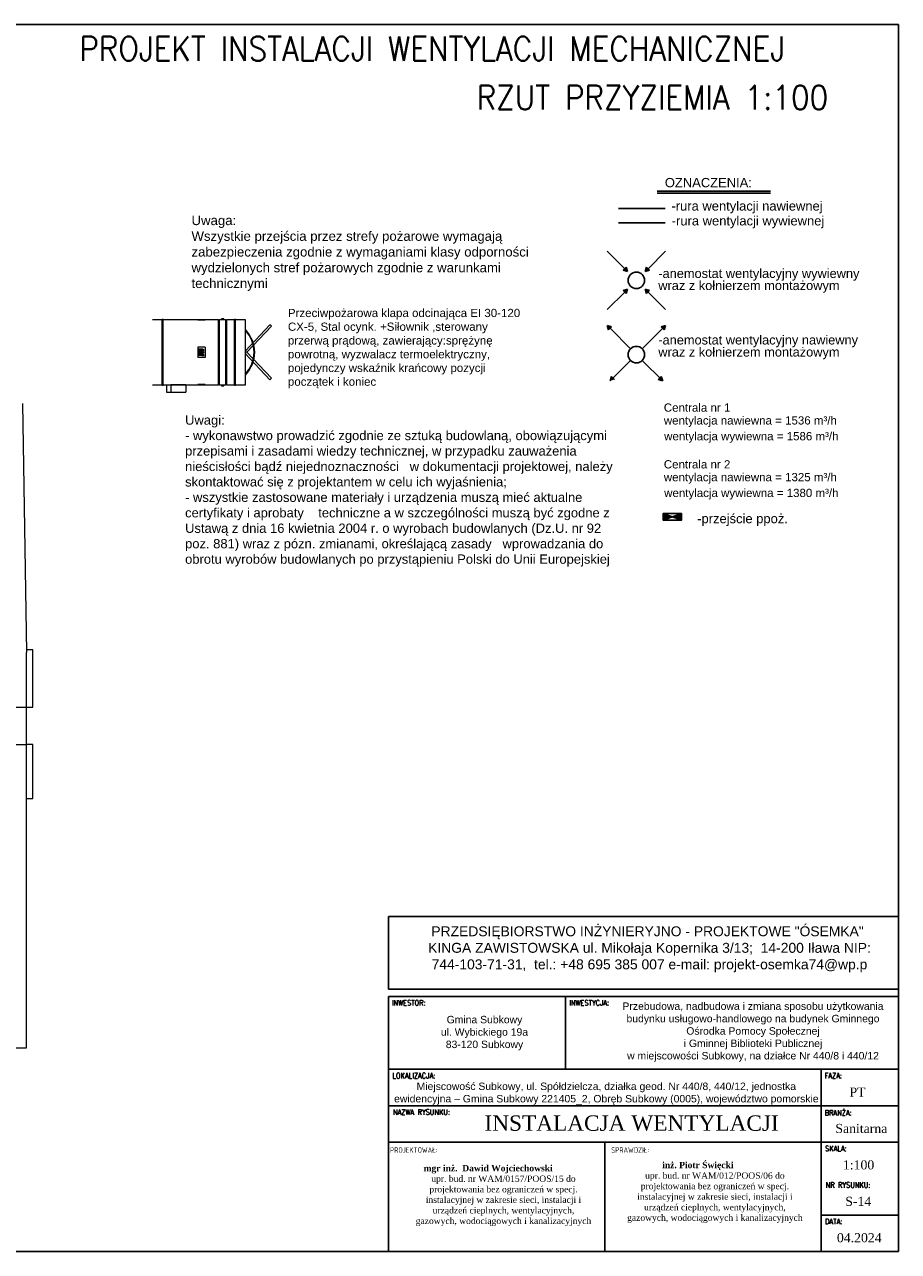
# Model space of a CAD drawing. Extents: x 280060 to 689961, y 120405 to 160329.
# Tile 9 of 85: x 660002 to 662117, y 145019 to 147989. Entities that reach past the tile are written whole.
import ezdxf

# ---------------------------------------------------------------- set-up
doc = ezdxf.new("R2010")
doc.units = 0
doc.header["$MEASUREMENT"] = 0
for name, color, linetype, lineweight in [('KAM-pro Biała Zarys', 7, 'CONTINUOUS', 9), ('KAM-pro Opis Sanitarny', 7, 'CONTINUOUS', 18), ('KAM-pro Opis Wentylacji', 7, 'CONTINUOUS', 5), ('KAM-pro Podkład Sanitarny', 253, 'CONTINUOUS', 25), ('KAM-pro Wentylacja Nawiew', 1, 'CONTINUOUS', 30), ('KAM-pro Wentylacja Wywiew', 161, 'CONTINUOUS', 30)]:
    doc.layers.add(name, color=color, linetype=linetype, lineweight=lineweight)
doc.styles.add('damian', font='arial.ttf')
doc.styles.add('GRUBA', font='times.ttf')
doc.styles.add('KomProjekt', font='arial.ttf')
doc.styles.add('moj', font='romans.shx', dxfattribs={"width": 0.9, "height": 10})
doc.styles.add('Tabelka', font='times.ttf', dxfattribs={"width": 0.8})

msp = doc.modelspace()

# ---------------------------------------------------------------- hatches: boundary and pattern name
at = {"layer": 'KAM-pro Biała Zarys', "lineweight": 25}
h = msp.add_hatch(color=1, dxfattribs=at)
h.dxf.hatch_style = 1
h.paths.add_polyline_path([(661546.8, 146805.5), (661546.8, 146789.7), (661569.3, 146797.6)])
h = msp.add_hatch(color=1, dxfattribs=at)
h.dxf.hatch_style = 1
h.paths.add_polyline_path([(661569.3, 146797.6), (661591.7, 146789.7), (661591.7, 146805.5)])
at = {"layer": 'KAM-pro Wentylacja Nawiew', "lineweight": 25}
for points in [[(661422.2, 147257.4), (661415.2, 147250.3), (661411.6, 147260.9)], [(661549.5, 147250.3), (661542.4, 147257.4), (661553.1, 147260.9)], [(661422.2, 147137.2), (661418.7, 147126.6), (661429.3, 147130.1)], [(661535.4, 147130.1), (661546, 147126.6), (661542.4, 147137.2)]]:
    msp.add_hatch(color=256, dxfattribs=at).paths.add_polyline_path(points)
at = {"layer": 'KAM-pro Wentylacja Wywiew', "lineweight": 25}
for points in [[(661450.5, 147394.6), (661461.1, 147391.1), (661457.6, 147401.7)], [(661507.1, 147401.7), (661503.6, 147391.1), (661514.2, 147394.6)], [(661457.6, 147338.1), (661461.1, 147348.7), (661450.5, 147345.1)], [(661514.2, 147345.1), (661503.6, 147348.7), (661507.1, 147338.1)]]:
    msp.add_hatch(color=256, dxfattribs=at).paths.add_polyline_path(points)

# ---------------------------------------------------------------- linework, layer by layer
at = {"layer": 'KAM-pro Biała Zarys', "lineweight": 30}
for p, q in [((662116.5, 145830.4), (660882.1, 145830.4)), ((660882.1, 145830.4), (660882.1, 145654)), ((662116.5, 145830.4), (662116.5, 145654)), ((660882.1, 145654), (662116.5, 145654)), ((662116.5, 145636.4), (660882.1, 145636.4)), ((660882.1, 145636.4), (660882.1, 145019.2)), ((662116.5, 145019.2), (662116.5, 145636.4)), ((660882.1, 145019.2), (662116.5, 145019.2))]:
    msp.add_line(p, q, dxfattribs=at)
at = {"layer": 'KAM-pro Biała Zarys', "lineweight": 25}
for p, q in [((661310.7, 145636.4), (661310.7, 145460.1)), ((660882.1, 145460.1), (662116.5, 145460.1)), ((661929.3, 145019.2), (661929.3, 145460.1)), ((660882.1, 145371.9), (662116.5, 145371.9)), ((660882.1, 145283.7), (661929.3, 145283.7)), ((661405.7, 145283.7), (661405.7, 145019.2)), ((661929.3, 145283.7), (662116.5, 145283.7)), ((661929.3, 145107.4), (662116.5, 145107.4))]:
    msp.add_line(p, q, dxfattribs=at)
msp.add_lwpolyline([(655816.5, 147989.2), (662116.5, 147989.2), (662116.5, 145019.2), (655816.5, 145019.2)], close=True, dxfattribs=at)
msp.add_lwpolyline([(661546.8, 146805.5), (661546.8, 146789.7), (661591.7, 146789.7), (661591.7, 146805.5), (661546.8, 146805.5), (661591.7, 146789.7), (661591.7, 146805.5), (661546.8, 146789.7)], dxfattribs=at)
at = {"layer": 'KAM-pro Opis Sanitarny', "lineweight": 25}
for p, q in [((661806.8, 147586.1), (661532.4, 147586.1)), ((661806.8, 147581.1), (661532.4, 147581.1))]:
    msp.add_line(p, q, dxfattribs=at)
at = {"layer": 'KAM-pro Opis Wentylacji'}
for p, q in [((660334.8, 147274.5), (660311.1, 147274.5)), ((660337.3, 147275.2), (660334.8, 147275.2)), ((660334.8, 147275.2), (660334.8, 147274.5)), ((660334.8, 147195.8), (660334.8, 147274.5)), ((660337.3, 147195.8), (660337.3, 147275.2)), ((660471.3, 147274.5), (660337.3, 147274.5)), ((660421.1, 147274.5), (660421.1, 147273.6)), ((660438.6, 147273.6), (660421.1, 147273.6)), ((660432, 147274.5), (660423.3, 147274.5)), ((660423.3, 147274.4), (660423.3, 147274.2)), ((660432, 147274.4), (660423.3, 147274.4)), ((660432, 147274.2), (660423.3, 147274.2)), ((660432, 147274.5), (660436.4, 147274.3)), ((660432, 147274.5), (660436.4, 147274.5)), ((660432, 147274.1), (660436.4, 147274.3)), ((660432, 147274.1), (660432, 147274.2)), ((660438.6, 147274.5), (660438.6, 147273.6)), ((660471.3, 147195.8), (660471.3, 147274.5)), ((660473.8, 147273.9), (660471.3, 147273.9)), ((660488.8, 147274.5), (660473.8, 147274.5)), ((660473.8, 147274.5), (660473.8, 147273.9)), ((660473.8, 147195.8), (660473.8, 147273.9)), ((660483.6, 147276.5), (660478.6, 147276.5)), ((660478.6, 147276.5), (660478.6, 147274.5)), ((660483.6, 147274.5), (660483.6, 147276.5)), ((660488.8, 147195.8), (660488.8, 147274.5)), ((660491.3, 147273.9), (660488.8, 147273.9)), ((660509.8, 147274.5), (660491.3, 147274.5)), ((660491.3, 147274.5), (660491.3, 147273.9)), ((660491.3, 147195.8), (660491.3, 147273.9)), ((660512.3, 147275.2), (660509.8, 147275.2)), ((660509.8, 147275.2), (660509.8, 147274.5)), ((660509.8, 147195.8), (660509.8, 147274.5)), ((660512.3, 147195.8), (660512.3, 147275.2)), ((660536.1, 147274.5), (660512.3, 147274.5)), ((660536.1, 147117), (660536.1, 147274.5)), ((660334.8, 147117), (660334.8, 147195.8)), ((660337.3, 147116.4), (660337.3, 147195.8)), ((660438.6, 147208.2), (660421.1, 147208.2)), ((660421.1, 147208.2), (660421.1, 147183.3)), ((660423.3, 147203.5), (660423.3, 147200.5)), ((660432, 147203.5), (660423.3, 147203.5)), ((660432, 147200.5), (660423.3, 147200.5)), ((660423.3, 147197.3), (660423.3, 147194.3)), ((660432, 147197.3), (660423.3, 147197.3)), ((660432, 147194.3), (660423.3, 147194.3)), ((660432, 147204.5), (660436.4, 147202)), ((660432, 147199.5), (660436.4, 147202)), ((660432, 147199.5), (660432, 147200.5)), ((660432, 147198.3), (660436.4, 147195.8)), ((660432, 147193.3), (660436.4, 147195.8)), ((660432, 147193.3), (660432, 147194.3)), ((660438.6, 147208.2), (660438.6, 147183.3)), ((660471.3, 147117), (660471.3, 147195.8)), ((660473.8, 147117.7), (660473.8, 147195.8)), ((660488.8, 147117), (660488.8, 147195.8)), ((660491.3, 147117.7), (660491.3, 147195.8)), ((660509.8, 147117), (660509.8, 147195.8)), ((660512.3, 147116.4), (660512.3, 147195.8)), ((660438.6, 147183.3), (660421.1, 147183.3)), ((660423.3, 147191), (660423.3, 147188.1)), ((660432, 147191), (660423.3, 147191)), ((660432, 147188.1), (660423.3, 147188.1)), ((660432, 147192), (660436.4, 147189.5)), ((660432, 147187.1), (660436.4, 147189.5)), ((660432, 147187.1), (660432, 147188.1)), ((660311.1, 147117), (660334.8, 147117)), ((660334.8, 147117), (660334.8, 147116.4)), ((660334.8, 147116.4), (660337.3, 147116.4)), ((660337.3, 147117), (660366.6, 147117)), ((660345.3, 147117), (660345.3, 147099.5)), ((660345.3, 147117), (660355.3, 147117)), ((660391.8, 147117), (660355.3, 147117)), ((660355.3, 147117), (660355.3, 147099.5)), ((660366.6, 147117), (660370.6, 147117)), ((660370.6, 147117), (660471.3, 147117)), ((660391.8, 147117), (660391.8, 147099.5)), ((660438.6, 147118), (660421.1, 147118)), ((660421.1, 147118), (660421.1, 147117)), ((660423.3, 147117.2), (660423.3, 147117.4)), ((660432, 147117.4), (660423.3, 147117.4)), ((660432, 147117.2), (660423.3, 147117.2)), ((660432, 147117), (660423.3, 147117)), ((660432, 147117), (660423.3, 147117)), ((660432, 147117.5), (660432, 147117.4)), ((660432, 147117.5), (660436.4, 147117.3)), ((660432, 147117.1), (660436.4, 147117.3)), ((660432, 147117), (660436.4, 147117)), ((660432, 147117), (660436.4, 147117)), ((660438.6, 147118), (660438.6, 147117)), ((660471.3, 147117.7), (660473.8, 147117.7)), ((660473.8, 147117.7), (660473.8, 147117)), ((660473.8, 147117), (660488.8, 147117)), ((660478.6, 147117), (660478.6, 147115)), ((660478.6, 147115), (660483.6, 147115)), ((660483.6, 147115), (660483.6, 147117)), ((660488.8, 147117.7), (660491.3, 147117.7)), ((660491.3, 147117.7), (660491.3, 147117)), ((660491.3, 147117), (660509.8, 147117)), ((660509.8, 147117), (660509.8, 147116.4)), ((660509.8, 147116.4), (660512.3, 147116.4)), ((660512.3, 147117), (660536.1, 147117)), ((660345.3, 147099.5), (660355.3, 147099.5)), ((660345.3, 147099.5), (660345.3, 147099.5)), ((660355.3, 147099.5), (660381.8, 147099.5)), ((660355.3, 147099.5), (660355.3, 147099.5)), ((660355.3, 147099.5), (660355.3, 147099.5)), ((660381.8, 147099.5), (660391.8, 147099.5)), ((660381.8, 147099.5), (660381.8, 147099.5)), ((660391.8, 147099.5), (660391.8, 147099.5))]:
    msp.add_line(p, q, dxfattribs=at)
msp.add_lwpolyline([(660536.1, 147192.3), (660595.6, 147129.3), (660599.1, 147132.8), (660539.6, 147195.8), (660599.1, 147258.8), (660595.6, 147262.3), (660536.1, 147199.3)], close=True, dxfattribs=at)
for points in [[(660558.3, 147195.8), (660556.9, 147210.7), (660552.6, 147225.1), (660545.5, 147238.4), (660536.1, 147250)], [(660536.1, 147250), (660545.5, 147238.4), (660552.6, 147225.1), (660556.9, 147210.7), (660558.3, 147195.8)], [(660557.1, 147195.8), (660555.7, 147210.2), (660551.6, 147224), (660545, 147236.9), (660536.1, 147248.2)], [(660536.1, 147248.2), (660545, 147236.9), (660551.6, 147224), (660555.7, 147210.2), (660557.1, 147195.8)], [(660536.1, 147143.3), (660545, 147154.7), (660551.6, 147167.5), (660555.7, 147181.4), (660557.1, 147195.8)], [(660536.1, 147141.5), (660545.5, 147153.2), (660552.6, 147166.5), (660556.9, 147180.9), (660558.3, 147195.8)], [(660557.1, 147195.8), (660555.7, 147181.4), (660551.6, 147167.5), (660545, 147154.7), (660536.1, 147143.3)], [(660558.3, 147195.8), (660556.9, 147180.9), (660552.6, 147166.5), (660545.5, 147153.2), (660536.1, 147141.5)]]:
    msp.add_lwpolyline(points, dxfattribs=at)
at = {"layer": 'KAM-pro Podkład Sanitarny', "lineweight": 20, "ltscale": 13}
for p, q in [((659996.7, 147071.8), (660006.7, 146468.8)), ((660021.7, 146475.8), (660006.7, 146475.8)), ((660006.7, 146336.8), (660006.7, 146468.8)), ((660021.7, 146336.8), (660021.5, 146475.8)), ((659946.7, 146336.8), (660006.7, 146336.8)), ((660006.7, 146246.8), (660006.7, 146336.8)), ((660006.7, 146246.8), (660006.7, 146336.8)), ((660006.7, 146336.8), (660021.7, 146336.8)), ((659946.7, 146246.8), (660006.7, 146246.8)), ((660006.7, 145511.8), (660006.7, 146246.8)), ((660021.7, 146246.8), (660006.7, 146246.8)), ((660021.7, 146115.8), (660021.7, 146246.8)), ((660006.7, 146115.8), (660021.7, 146115.8)), ((659886.7, 145511.8), (660006.7, 145511.8))]:
    msp.add_line(p, q, dxfattribs=at)
at = {"layer": 'KAM-pro Wentylacja Nawiew'}
msp.add_line((661551.8, 147543.5), (661439.1, 147543.5), dxfattribs=at)
at = {"layer": 'KAM-pro Wentylacja Nawiew', "lineweight": 25}
for p, q in [((661422.2, 147257.4), (661411.6, 147260.9)), ((661415.2, 147250.3), (661411.6, 147260.9)), ((661415.2, 147250.3), (661422.2, 147257.4)), ((661468.2, 147204.4), (661418.7, 147253.9)), ((661496.5, 147204.4), (661546, 147253.9)), ((661542.4, 147257.4), (661553.1, 147260.9)), ((661542.4, 147257.4), (661549.5, 147250.3)), ((661549.5, 147250.3), (661553.1, 147260.9)), ((661468.2, 147176.1), (661418.7, 147126.6)), ((661496.5, 147176.1), (661546, 147126.6)), ((661418.7, 147126.6), (661422.2, 147137.2)), ((661422.2, 147137.2), (661429.3, 147130.1)), ((661535.4, 147130.1), (661542.4, 147137.2)), ((661546, 147126.6), (661542.4, 147137.2)), ((661546, 147126.6), (661535.4, 147130.1))]:
    msp.add_line(p, q, dxfattribs=at)
at = {"layer": 'KAM-pro Wentylacja Nawiew'}
msp.add_circle((661482.3, 147190.2), 20, dxfattribs=at)
at = {"layer": 'KAM-pro Wentylacja Wywiew'}
msp.add_line((661551.8, 147509.1), (661439.1, 147509.1), dxfattribs=at)
at = {"layer": 'KAM-pro Wentylacja Wywiew', "lineweight": 25}
for p, q in [((661454.1, 147398.2), (661411.6, 147440.6)), ((661510.6, 147398.2), (661553.1, 147440.6)), ((661450.5, 147394.6), (661457.6, 147401.7)), ((661461.1, 147391.1), (661457.6, 147401.7)), ((661503.6, 147391.1), (661507.1, 147401.7)), ((661507.1, 147401.7), (661514.2, 147394.6)), ((661461.1, 147391.1), (661450.5, 147394.6)), ((661503.6, 147391.1), (661514.2, 147394.6)), ((661461.1, 147348.7), (661450.5, 147345.1)), ((661450.5, 147345.1), (661457.6, 147338.1)), ((661461.1, 147348.7), (661457.6, 147338.1)), ((661503.6, 147348.7), (661507.1, 147338.1)), ((661503.6, 147348.7), (661514.2, 147345.1)), ((661507.1, 147338.1), (661514.2, 147345.1)), ((661454.1, 147341.6), (661411.6, 147299.2)), ((661510.6, 147341.6), (661553.1, 147299.2))]:
    msp.add_line(p, q, dxfattribs=at)
at = {"layer": 'KAM-pro Wentylacja Wywiew'}
msp.add_circle((661482.3, 147369.9), 20, dxfattribs=at)

# ---------------------------------------------------------------- texts
at = {"layer": 'KAM-pro Biała Zarys', "color": 1, "lineweight": 25, "style": 'moj', "width": 0.9}
for s, p in [('PROJEKT INSTALACJI WENTYLACJI MECHANICZNEJ', (660134.3, 147901.6)), ('RZUT PRZYZIEMIA 1:100', (661095.8, 147783.5))]:
    msp.add_text(s, height=58.343, dxfattribs=at).set_placement(p)
at = {"layer": 'KAM-pro Biała Zarys', "lineweight": 20, "style": 'GRUBA'}
msp.add_text('INSTALACJA WENTYLACJI', height=37.305, dxfattribs=at).set_placement((661114.7, 145311.3))
at = {"layer": 'KAM-pro Biała Zarys', "lineweight": 25, "insert": (660405.7, 147435.5), "char_height": 22.8514, "width": 855.945, "attachment_point": 4, "rotation": 360, "style": 'damian'}
msp.add_mtext('Uwaga:\\PWszystkie przejścia przez strefy pożarowe wymagają zabezpieczenia zgodnie z wymaganiami klasy odporności wydzielonych stref pożarowych zgodnie z warunkami technicznymi', dxfattribs=at)
at = {"layer": 'KAM-pro Biała Zarys', "lineweight": 25, "attachment_point": 5}
for s, insert, char_height, width, style in [('PRZEDSIĘBIORSTWO INŻYNIERYJNO - PROJEKTOWE "ÓSEMKA"  KINGA ZAWISTOWSKA ul. Mikołaja Kopernika 3/13;  14-200 Iława NIP: 744-103-71-31,  tel.: +48 695 385 007 e-mail: projekt-osemka74@wp.p', (661514, 145750.6), 24, 1112.605, 'KomProjekt'), ('\\pt198.39;{\\Fromans|c238;INWESTOR:}', (660931.4, 145621), 13.226, 80.865, 'Tabelka'), ('\\pt198.39;{\\Fromans|c238;INWESTYCJA:}', (661368.1, 145621), 13.226, 97.183, 'Tabelka'), ('\\A1;Przebudowa, nadbudowa i zmiana sposobu użytkowania budynku usługowo-handlowego na budynek Gminnego Ośrodka Pomocy Społecznej ^Ji Gminnej Biblioteki Publicznej \\Pw miejscowości Subkowy, na działce Nr 440/8 i 440/12', (661764.5, 145550.3), 18, 693.049, 'KomProjekt'), ('Gmina Subkowy\\Pul. Wybickiego 19a\\P83-120 Subkowy', (661114.7, 145547.8), 18, 357.226, 'KomProjekt'), ('\\pt198.39;{\\Fromans|c238;LOKALIZACJA:}', (660943.8, 145444.6), 13.226, 105.801, 'Tabelka'), ('Miejscowość Subkowy, ul. Spółdzielcza, działka geod. Nr 440/8, 440/12, jednostka ewidencyjna – Gmina Subkowy 221405_2, Obręb Subkowy (0005), województwo pomorskie', (661409.6, 145401.3), 18, 1052.831, 'KomProjekt'), ('\\pt198.39;{\\Fromans|c238;FAZA:}', (661958.9, 145444.6), 13.226, 41.576, 'Tabelka'), ('\\pt330.64;{\\W1;PT}', (662017.5, 145405), 22.043, 76.108, 'Tabelka'), ('\\pt198.39;{\\Fromans|c238;NAZWA RYSUNKU:}', (660962.2, 145356.5), 13.226, 142.635, 'Tabelka'), ('\\pt112.5;{\\Fromans|c238;BRANŻA:}', (661970.8, 145354.9), 13.226, 65.349, 'Tabelka'), ('\\pt330.64;{\\W1;Sanitarna}', (662026.7, 145316.8), 22.043, 105.552, 'Tabelka'), ('\\pt198.39;{\\Fromans|c238;PROJEKTOWAŁ:}', (660943.6, 145264.7), 13.226, 105.326, 'Tabelka'), ('\\pt198.39;{\\Fromans|c238;SPRAWDZIŁ:}', (661467.2, 145264.7), 13.226, 105.326, 'Tabelka'), ('\\pt198.39;{\\Fromans|c238;SKALA:}', (661965.1, 145268.3), 13.226, 53.958, 'Tabelka'), ('\\pi-74.314;{\\fTimes New Roman|b1|i0|c238|p18;mgr inż.  Dawid Wojciechowski\\fTimes New Roman|b0|i0|c238|p18;\\P\\pi0;upr. bud. nr WAM/0157/POOS/15 do \\Pprojektowania bez ograniczeń w specj. \\Pinstalacyjnej w zakresie sieci, instalacji i \\Purządzeń cieplnych, wentylacyjnych, \\Pgazowych, wodociągowych i kanalizacyjnych}', (661160.7, 145154.6), 15.3, 421.876, 'KomProjekt'), ('\\pi-82.57;{\\fTimes New Roman|b1|i0|c238|p18;inż. Piotr Święcki\\fTimes New Roman|b0|i0|c238|p18;\\P\\pi0;upr. bud. nr WAM/012/POOS/06 do \\Pprojektowania bez ograniczeń w specj. \\Pinstalacyjnej w zakresie sieci, instalacji i \\Purządzeń cieplnych, wentylacyjnych, \\Pgazowych, wodociągowych i kanalizacyjnych}', (661672.3, 145162.2), 15.3, 421.876, 'KomProjekt'), ('\\pt330.64;{\\W1;1:100}', (662020, 145228.6), 22.043, 89.072, 'Tabelka'), ('\\pt198.39;{\\Fromans|c238;NR RYSUNKU:}', (661994.6, 145180.1), 13.226, 112.882, 'Tabelka'), ('\\pt330.64;{\\W1;S-14}', (662019.2, 145140.4), 22.043, 89.072, 'Tabelka'), ('\\pt198.39;{\\Fromans|c238;DATA:}', (661959.8, 145091.9), 13.226, 43.36, 'Tabelka'), ('\\pt330.64;{\\W1;04.2024}', (662021.7, 145052.3), 22.043, 137.586, 'Tabelka')]:
    msp.add_mtext(s, dxfattribs=dict(at, insert=insert, char_height=char_height, width=width, style=style))
at = {"layer": 'KAM-pro Opis Sanitarny', "lineweight": 25, "style": 'damian'}
for s, height, p in [('OZNACZENIA:', 22.436, (661551.2, 147595.4)), ('-rura wentylacji nawiewnej', 22.436, (661567.2, 147538.8)), ('-rura wentylacji wywiewnej', 22.436, (661567.8, 147502.9)), ('wraz z kołnierzem montażowym ', 22.159, (661535.3, 147346.5)), ('-anemostat wentylacyjny wywiewny ', 22.159, (661535.3, 147375.7)), ('-anemostat wentylacyjny nawiewny', 22.159, (661535.3, 147214.7)), ('wraz z kołnierzem montażowym ', 22.159, (661535.3, 147185.5)), ('-przejście ppoż.', 22.436, (661629.5, 146782))]:
    msp.add_text(s, height=height, rotation=360, dxfattribs=at).set_placement(p)
at = {"layer": 'KAM-pro Opis Sanitarny', "lineweight": 25, "attachment_point": 1, "rotation": 360, "style": 'damian'}
for s, insert, char_height, width in [('Przeciwpożarowa klapa odcinająca EI 30-120\\PCX-5, Stal ocynk. +Siłownik ,sterowany przerwą prądową, zawierający:sprężynę powrotną, wyzwalacz termoelektryczny, pojedynczy wskaźnik krańcowy pozycji początek i koniec', (660639, 147301), 19.943, 577.46), ('wentylacja nawiewna = 1536 m³/h', (661548.7, 147040.9), 19.943, 432.718), ('Centrala nr 1', (661548.7, 147071.9), 19.943, 179.747), ('Uwagi: \\P- wykonawstwo prowadzić zgodnie ze sztuką budowlaną, obowiązującymi przepisami i zasadami wiedzy technicznej, w przypadku zauważenia nieścisłości bądź niejednoznaczności   w dokumentacji projektowej, należy skontaktować się z projektantem w celu ich wyjaśnienia; \\P- wszystkie zastosowane materiały i urządzenia muszą mieć aktualne certyfikaty i aprobaty    techniczne a w szczególności muszą być zgodne z Ustawą z dnia 16 kwietnia 2004 r. o wyrobach budowlanych (Dz.U. nr 92 poz. 881) wraz z pózn. zmianami, określającą zasady   wprowadzania do obrotu wyrobów budowlanych po przystąpieniu Polski do Unii Europejskiej', (660390.2, 147043), 22.4359, 1035.607), ('wentylacja wywiewna = 1586 m³/h', (661549.5, 147002.7), 19.943, 423.995), ('Centrala nr 2', (661548.7, 146934.6), 19.943, 179.747), ('wentylacja nawiewna = 1325 m³/h', (661548.7, 146903.6), 19.943, 432.718), ('wentylacja wywiewna = 1380 m³/h', (661549.5, 146865.4), 19.943, 423.995)]:
    msp.add_mtext(s, dxfattribs=dict(at, insert=insert, char_height=char_height, width=width))

doc.saveas('drawing.dxf')
